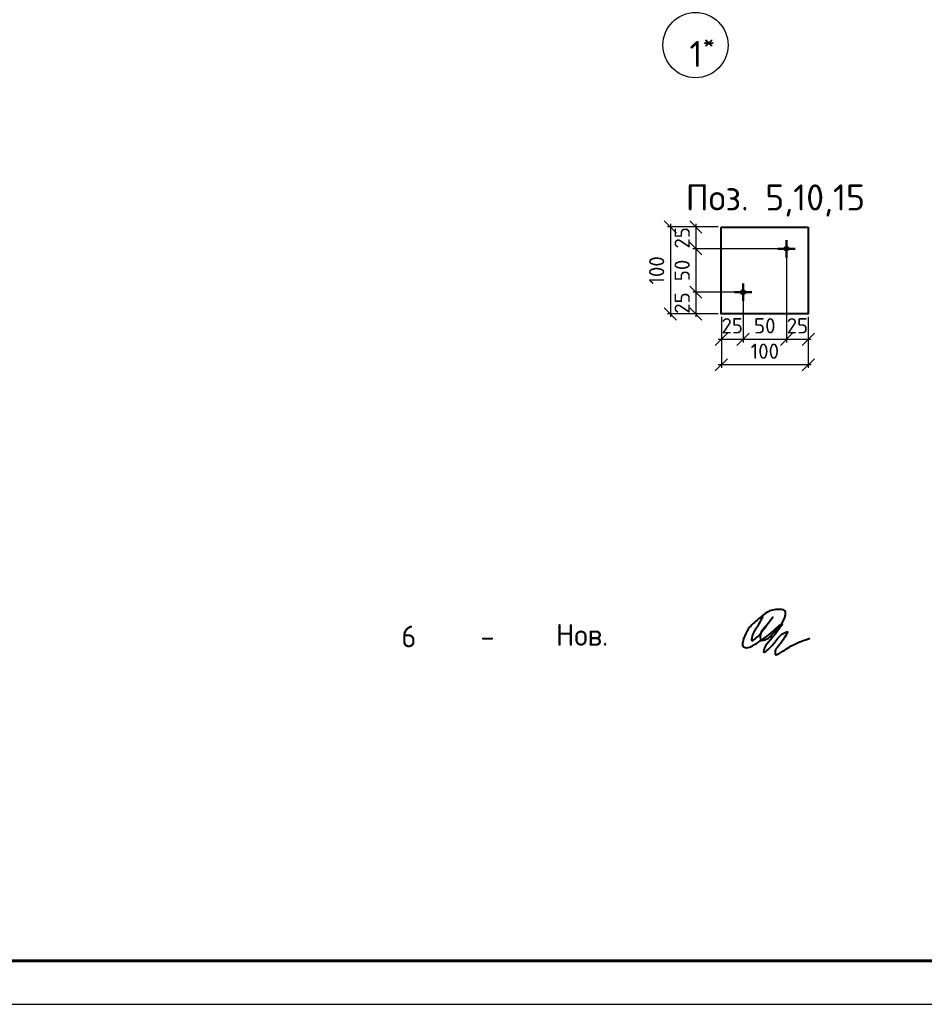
# Model space of a CAD drawing. Header units: millimetres. Extents: x 130535 to 1380046, y -231620 to 121434.
# Tile 127 of 135: x 910532 to 920939, y -8015 to 3310. Entities that reach past the tile are written whole.
import ezdxf
from ezdxf import colors
from ezdxf.entities.mleader import LeaderData, LeaderLine
from ezdxf.math import Vec2, Vec3

# ---------------------------------------------------------------- set-up
doc = ezdxf.new("R2010")
doc.units = ezdxf.units.MM
doc.linetypes.add('ACAD_ISO02W100', pattern=[15, 12, -3])
doc.layers.get('DEFPOINTS').update_dxf_attribs({"lineweight": 0})
for name, color, linetype, lineweight in [('Колонна', 7, 'Continuous', 50), ('Основная', 7, 'Continuous', 40), ('Символы 0.20', 7, 'Continuous', 20), ('Столовая Двери и окна', 7, 'Continuous', 15), ('Текст', 7, 'Continuous', 25)]:
    doc.layers.add(name, color=color, linetype=linetype, lineweight=lineweight)
doc.layers.add('пунктир', color=7, linetype='ACAD_ISO02W100')
doc.layers.add('СПДС_Оси', color=7, linetype='Continuous')
doc.styles.add('GOST-2.304_Type-B', font='GOST_Common.ttf')
doc.styles.add('ISOCPEUR', font='isocpeur.ttf')
doc.styles.add('ГОСТ', font='isocpeur.TTF')
doc.dimstyles.new('Осевые', dxfattribs={"dimscale": 0.7, "dimtxt": 450, "dimasz": 400, "dimexe": 100, "dimexo": 100, "dimgap": 100, "dimtad": 1, "dimdec": 0, "dimzin": 0, "dimdsep": 46, "dimtxsty": 'Standard', "dimblk": 'OBLIQUE', "dimcen": 9, "dimdle": 100, "dimazin": 0, "dimtm": 1e-09, "dimtfac": 1, "dimtdec": 0, "dimtofl": 0, "dimtmove": 0, "dimatfit": 3, "dimfxl": 1, "dimtolj": 1, "dimtzin": 0, "dimarcsym": 0})

# ---------------------------------------------------------------- blocks, each defined once
blk = doc.blocks.new('_None')
blk = doc.blocks.new('Из_буфера5277')
at = {"linetype": 'Continuous', "lineweight": 25, "ltscale": 100}
blk.add_lwpolyline([(0, 0), (42000, 0), (42000, 29700), (0, 29700), (0, 0)], dxfattribs=at)
at = {"linetype": 'Continuous', "lineweight": 60, "ltscale": 100}
blk.add_lwpolyline([(2000, 500), (41500, 500), (41500, 29200), (2000, 29200), (2000, 500)], dxfattribs=at)
blk = doc.blocks.new('_Oblique')
at = {"layer": 'пунктир', "color": 0, "lineweight": -2}
blk.add_line((-0.5, -0.5), (0.5, 0.5), dxfattribs=at)
blk = doc.blocks.new('*D1397')
at = {"layer": 'DEFPOINTS', "color": 0, "linetype": 'Continuous', "lineweight": 0, "ltscale": 100}
for p in [(919354, 676), (918854, 176), (918854, -367)]:
    blk.add_point(p, dxfattribs=at)
at = {"layer": 'Текст', "color": 0, "lineweight": -2, "ltscale": 13}
for p, q in [((919354, 641), (919354, -402)), ((918854, 141), (918854, -402)), ((919389, -367), (918819, -367))]:
    blk.add_line(p, q, dxfattribs=at)
at = {"layer": 'Текст', "color": 0, "linetype": 'Continuous', "lineweight": -2, "ltscale": 100, "xscale": 140, "yscale": 140, "zscale": 140, "rotation": 180}
blk.add_blockref('_Oblique', (918854, -367), dxfattribs=at)
at = {"layer": 'Текст', "color": 0, "linetype": 'Continuous', "lineweight": -2, "ltscale": 100, "xscale": 140, "yscale": 140, "zscale": 140}
blk.add_blockref('_Oblique', (919354, -367), dxfattribs=at)
at = {"layer": 'Текст', "color": 0, "linetype": 'Continuous', "ltscale": 100, "insert": (919104, -210), "char_height": 175, "attachment_point": 5, "style": 'ISOCPEUR'}
blk.add_mtext('\\A1;50', dxfattribs=at)
blk = doc.blocks.new('*D1398')
at = {"layer": 'DEFPOINTS', "color": 0, "linetype": 'Continuous', "lineweight": 0, "ltscale": 100}
for p in [(918854, 176), (918604, -74), (918604, -367)]:
    blk.add_point(p, dxfattribs=at)
at = {"layer": 'Текст', "color": 0, "lineweight": -2, "ltscale": 13}
for p, q in [((918854, 141), (918854, -402)), ((918604, -109), (918604, -402)), ((918889, -367), (918569, -367))]:
    blk.add_line(p, q, dxfattribs=at)
at = {"layer": 'Текст', "color": 0, "linetype": 'Continuous', "lineweight": -2, "ltscale": 100, "xscale": 140, "yscale": 140, "zscale": 140, "rotation": 180}
blk.add_blockref('_Oblique', (918604, -367), dxfattribs=at)
at = {"layer": 'Текст', "color": 0, "linetype": 'Continuous', "lineweight": -2, "ltscale": 100, "xscale": 140, "yscale": 140, "zscale": 140}
blk.add_blockref('_Oblique', (918854, -367), dxfattribs=at)
at = {"layer": 'Текст', "color": 0, "linetype": 'Continuous', "ltscale": 100, "insert": (918729, -210), "char_height": 175, "attachment_point": 5, "style": 'ISOCPEUR'}
blk.add_mtext('\\A1;25', dxfattribs=at)
blk = doc.blocks.new('*D1399')
at = {"layer": 'DEFPOINTS', "color": 0, "linetype": 'Continuous', "lineweight": 0, "ltscale": 100}
for p in [(919354, 676), (919604, -74), (919354, -367)]:
    blk.add_point(p, dxfattribs=at)
at = {"layer": 'Текст', "color": 0, "lineweight": -2, "ltscale": 13}
for p, q in [((919354, 641), (919354, -402)), ((919604, -109), (919604, -402)), ((919639, -367), (919319, -367))]:
    blk.add_line(p, q, dxfattribs=at)
at = {"layer": 'Текст', "color": 0, "linetype": 'Continuous', "lineweight": -2, "ltscale": 100, "xscale": 140, "yscale": 140, "zscale": 140, "rotation": 180}
blk.add_blockref('_Oblique', (919354, -367), dxfattribs=at)
at = {"layer": 'Текст', "color": 0, "linetype": 'Continuous', "lineweight": -2, "ltscale": 100, "xscale": 140, "yscale": 140, "zscale": 140}
blk.add_blockref('_Oblique', (919604, -367), dxfattribs=at)
at = {"layer": 'Текст', "color": 0, "linetype": 'Continuous', "ltscale": 100, "insert": (919479, -210), "char_height": 175, "attachment_point": 5, "style": 'ISOCPEUR'}
blk.add_mtext('\\A1;25', dxfattribs=at)
blk = doc.blocks.new('*D1400')
at = {"layer": 'DEFPOINTS', "color": 0, "linetype": 'Continuous', "lineweight": 0, "ltscale": 100}
for p in [(918604, -74), (919604, -367), (918604, -660)]:
    blk.add_point(p, dxfattribs=at)
at = {"layer": 'Текст', "color": 0, "lineweight": -2, "ltscale": 13}
for p, q in [((918604, -109), (918604, -695)), ((919604, -402), (919604, -695)), ((919639, -660), (918569, -660))]:
    blk.add_line(p, q, dxfattribs=at)
at = {"layer": 'Текст', "color": 0, "linetype": 'Continuous', "lineweight": -2, "ltscale": 100, "xscale": 140, "yscale": 140, "zscale": 140, "rotation": 180}
blk.add_blockref('_Oblique', (918604, -660), dxfattribs=at)
at = {"layer": 'Текст', "color": 0, "linetype": 'Continuous', "lineweight": -2, "ltscale": 100, "xscale": 140, "yscale": 140, "zscale": 140}
blk.add_blockref('_Oblique', (919604, -660), dxfattribs=at)
at = {"layer": 'Текст', "color": 0, "linetype": 'Continuous', "ltscale": 100, "insert": (919104, -503), "char_height": 175, "attachment_point": 5, "style": 'ISOCPEUR'}
blk.add_mtext('\\A1;100', dxfattribs=at)
blk = doc.blocks.new('*D1401')
at = {"layer": 'DEFPOINTS', "color": 0, "linetype": 'Continuous', "lineweight": 0, "ltscale": 100}
for p in [(919354, 676), (918311, 176), (918854, 176)]:
    blk.add_point(p, dxfattribs=at)
at = {"layer": 'Текст', "color": 0, "lineweight": -2, "ltscale": 13}
for p, q in [((918311, 711), (918311, 141)), ((919319, 676), (918276, 676)), ((918819, 176), (918276, 176))]:
    blk.add_line(p, q, dxfattribs=at)
at = {"layer": 'Текст', "color": 0, "linetype": 'Continuous', "lineweight": -2, "ltscale": 100, "xscale": 140, "yscale": 140, "zscale": 140}
for p, rotation in [((918311, 676), 90), ((918311, 176), 270)]:
    blk.add_blockref('_Oblique', p, dxfattribs=dict(at, rotation=rotation))
at = {"layer": 'Текст', "color": 0, "linetype": 'Continuous', "ltscale": 100, "insert": (918153, 426), "char_height": 175, "attachment_point": 5, "rotation": 90, "style": 'ISOCPEUR'}
blk.add_mtext('\\A1;50', dxfattribs=at)
blk = doc.blocks.new('*D1402')
at = {"layer": 'DEFPOINTS', "color": 0, "linetype": 'Continuous', "lineweight": 0, "ltscale": 100}
for p in [(918854, 176), (918311, -74), (918604, -74)]:
    blk.add_point(p, dxfattribs=at)
at = {"layer": 'Текст', "color": 0, "lineweight": -2, "ltscale": 13}
for p, q in [((918819, 176), (918276, 176)), ((918311, 211), (918311, -109)), ((918569, -74), (918276, -74))]:
    blk.add_line(p, q, dxfattribs=at)
at = {"layer": 'Текст', "color": 0, "linetype": 'Continuous', "lineweight": -2, "ltscale": 100, "xscale": 140, "yscale": 140, "zscale": 140}
for p, rotation in [((918311, 176), 90), ((918311, -74), 270)]:
    blk.add_blockref('_Oblique', p, dxfattribs=dict(at, rotation=rotation))
at = {"layer": 'Текст', "color": 0, "linetype": 'Continuous', "ltscale": 100, "insert": (918153, 51), "char_height": 175, "attachment_point": 5, "rotation": 90, "style": 'ISOCPEUR'}
blk.add_mtext('\\A1;25', dxfattribs=at)
blk = doc.blocks.new('*D1403')
at = {"layer": 'DEFPOINTS', "color": 0, "linetype": 'Continuous', "lineweight": 0, "ltscale": 100}
for p in [(918604, 926), (918311, 676), (919354, 676)]:
    blk.add_point(p, dxfattribs=at)
at = {"layer": 'Текст', "color": 0, "lineweight": -2, "ltscale": 13}
for p, q in [((918569, 926), (918276, 926)), ((918311, 961), (918311, 641)), ((919319, 676), (918276, 676))]:
    blk.add_line(p, q, dxfattribs=at)
at = {"layer": 'Текст', "color": 0, "linetype": 'Continuous', "lineweight": -2, "ltscale": 100, "xscale": 140, "yscale": 140, "zscale": 140}
for p, rotation in [((918311, 926), 90), ((918311, 676), 270)]:
    blk.add_blockref('_Oblique', p, dxfattribs=dict(at, rotation=rotation))
at = {"layer": 'Текст', "color": 0, "linetype": 'Continuous', "ltscale": 100, "insert": (918153, 801), "char_height": 175, "attachment_point": 5, "rotation": 90, "style": 'ISOCPEUR'}
blk.add_mtext('\\A1;25', dxfattribs=at)
blk = doc.blocks.new('*D1404')
at = {"layer": 'DEFPOINTS', "color": 0, "linetype": 'Continuous', "lineweight": 0, "ltscale": 100}
for p in [(918311, 926), (918018, -74), (918604, -74)]:
    blk.add_point(p, dxfattribs=at)
at = {"layer": 'Текст', "color": 0, "lineweight": -2, "ltscale": 13}
for p, q in [((918276, 926), (917983, 926)), ((918018, 961), (918018, -109)), ((918569, -74), (917983, -74))]:
    blk.add_line(p, q, dxfattribs=at)
at = {"layer": 'Текст', "color": 0, "linetype": 'Continuous', "lineweight": -2, "ltscale": 100, "xscale": 140, "yscale": 140, "zscale": 140}
for p, rotation in [((918018, 926), 90), ((918018, -74), 270)]:
    blk.add_blockref('_Oblique', p, dxfattribs=dict(at, rotation=rotation))
at = {"layer": 'Текст', "color": 0, "linetype": 'Continuous', "ltscale": 100, "insert": (917860, 426), "char_height": 175, "attachment_point": 5, "rotation": 90, "style": 'ISOCPEUR'}
blk.add_mtext('\\A1;100', dxfattribs=at)

msp = doc.modelspace()

# ---------------------------------------------------------------- linework, layer by layer
at = {"layer": 'Колонна', "transparency": 33554687}
for p, q in [((919353.6, 775.7), (919353.6, 575.7)), ((919253.6, 675.7), (919453.6, 675.7)), ((918853.6, 275.7), (918853.6, 75.7)), ((918753.6, 175.7), (918953.6, 175.7))]:
    msp.add_line(p, q, dxfattribs=at)
at = {"layer": 'Основная'}
msp.add_line((918603.6, 925.7), (919603.6, 925.7), dxfattribs=at)
msp.add_lwpolyline([(919603.6, 925.7), (919603.6, -74.3), (918603.6, -74.3), (918603.6, 925.7)], dxfattribs=at)
at = {"layer": 'Основная', "transparency": 33554687}
for centre in [(919353.6, 675.7), (918853.6, 175.7)]:
    msp.add_circle(centre, 23.7, dxfattribs=at)
at = {"layer": 'Основная', "color": 7, "ltscale": 100}
msp.add_open_spline([(919079.5, -3555.7), (919056.9, -3599.8), (919013.2, -3685.1), (918958.7, -3754.6), (918947, -3846), (919032.9, -3780), (919071.1, -3726.8), (919253.8, -3484.1), (919113.9, -3676.7), (919049.9, -3730.2), (919047.6, -3838.8), (919144.4, -3814.6), (919206.3, -3741.3), (919287.7, -3650.1), (919346.3, -3566), (919342.5, -3467.8), (919250.3, -3473.4), (919150.5, -3480.8), (919044.5, -3573), (918934.2, -3659.8), (918872.9, -3764.8), (918853, -3836.1), (918841.5, -3900.8), (918905.1, -3922.6), (919008.9, -3862.2), (919122.5, -3798.5), (919397.1, -3536.3), (919167.5, -3830.8), (919096, -3904.9), (919088, -3976.7), (919168.7, -3913.9), (919223.3, -3849.8), (919283.3, -3754), (919378.5, -3723.2), (919314.7, -3818.4), (919287.8, -3871.1), (919212.5, -3940.4), (919227.7, -4001.7), (919326.5, -3948.6), (919421, -3874.1), (919552.9, -3828.1), (919621.9, -3804)], degree=3, knots=[0, 0, 0, 0, 144.1520161, 278.7414481, 306.701418, 345.7173484, 488.9641082, 674.1731096, 805.7122134, 919.5529054, 981.5610335, 1041.0993585, 1143.4863095, 1285.5405679, 1401.5794956, 1450.1365538, 1535.9803466, 1611.2553963, 1766.3543668, 1926.9877395, 2039.7742516, 2115.5122312, 2162.4982929, 2206.5580955, 2278.7099882, 2504.5268633, 2704.7171233, 2966.8523005, 3078.8920704, 3097.283937, 3134.7961729, 3270.048463, 3440.2252524, 3459.7572477, 3505.8700113, 3641.6791759, 3740.815911, 3760.978132, 3797.8683426, 3989.1014551, 4198.8601228, 4198.8601228, 4198.8601228, 4198.8601228], dxfattribs=at)
at = {"layer": 'СПДС_Оси', "linetype": 'Continuous', "lineweight": 25, "ltscale": 150}
msp.add_circle((918306.6, 3018.2), 375, dxfattribs=at)

# ---------------------------------------------------------------- block references
at = {"layer": 'Столовая Двери и окна', "color": 18, "lineweight": 25, "true_color": 0x000000}
msp.add_blockref('Из_буфера5277', (891464.1, -8014.6), dxfattribs=at)

# ---------------------------------------------------------------- texts
at = {"layer": 'СПДС_Оси', "linetype": 'Continuous', "lineweight": 25, "ltscale": 150, "insert": (918237.2, 3168.3), "char_height": 300, "width": 825, "attachment_point": 1, "style": 'ISOCPEUR'}
msp.add_mtext('\\A1;1{\\H0.70x;\\S*^ ;}', dxfattribs=at)
at = {"layer": 'Текст', "lineweight": 25, "style": 'ISOCPEUR'}
msp.add_text('Поз. 5,10,15', height=300, dxfattribs=at).set_placement((918194.2, 1115.7))
at = {"layer": 'Текст', "color": 7, "style": 'GOST-2.304_Type-B'}
for s, p in [('6', (914922.9, -3908.7)), ('Нов.', (916701.9, -3890.7)), ('-', (915832.9, -3907.2))]:
    msp.add_text(s, height=250, dxfattribs=at).set_placement(p)

# ---------------------------------------------------------------- dimensions: what is measured, and where the dimension line sits
at = {"layer": 'Текст', "ltscale": 13}
for base, p1, p2, picture, middle in [((918017.7, -74.3), (918310.7, 925.7), (918603.6, -74.3), '*D1404', (918017.7, 425.7)), ((918310.7, 675.7), (918603.6, 925.7), (919353.6, 675.7), '*D1403', (918310.7, 800.7)), ((918310.7, 175.7), (919353.6, 675.7), (918853.6, 175.7), '*D1401', (918310.7, 425.7)), ((918310.7, -74.3), (918853.6, 175.7), (918603.6, -74.3), '*D1402', (918310.7, 50.7))]:
    dim = msp.add_linear_dim(base=base, p1=p1, p2=p2, angle=90, dimstyle='Осевые', override={"dimtxt": 250, "dimasz": 200, "dimexe": 50, "dimexo": 50, "dimlfac": 0.1, "dimtxsty": 'ISOCPEUR', "dimdle": 50, "dimtmove": 1}, dxfattribs=at)
    dim.commit()
    dim.dimension.update_dxf_attribs({"geometry": picture, "text_midpoint": middle, "dimtype": 160})
for base, p1, p2, picture, middle in [((918853.6, -367.3), (919353.6, 675.7), (918853.6, 175.7), '*D1397', (919103.6, -367.3)), ((919353.6, -367.3), (919603.6, -74.3), (919353.6, 675.7), '*D1399', (919478.6, -367.3)), ((918603.6, -367.3), (918853.6, 175.7), (918603.6, -74.3), '*D1398', (918728.6, -367.3)), ((918603.6, -660.2), (919603.6, -367.3), (918603.6, -74.3), '*D1400', (919103.6, -660.2))]:
    dim = msp.add_linear_dim(base=base, p1=p1, p2=p2, dimstyle='Осевые', override={"dimtxt": 250, "dimasz": 200, "dimexe": 50, "dimexo": 50, "dimlfac": 0.1, "dimtxsty": 'ISOCPEUR', "dimdle": 50, "dimtmove": 1}, dxfattribs=at)
    dim.commit()
    dim.dimension.update_dxf_attribs({"geometry": picture, "text_midpoint": middle, "dimtype": 160})

# ---------------------------------------------------------------- leaders
at = {"layer": 'Символы 0.20', "ltscale": 100}
ml = msp.add_multileader_mtext('Standard', dxfattribs=at)
ml.set_content('Щебень фр.20-40', color=256, style='ГОСТ')
ml.set_leader_properties(color=256, linetype='ByLayer', lineweight=-1)
ml.set_arrow_properties(name='NONE')
ml.build(insert=Vec2(0, 0))
ml.multileader.update_dxf_attribs({"text_left_attachment_type": 6, "text_right_attachment_type": 6, "dogleg_length": 2.5, "arrow_head_size": 45, "scale": 100})
ctx = ml.context
ctx.base_point, ctx.scale, ctx.char_height, ctx.arrow_head_size, ctx.landing_gap_size, ctx.plane_origin = Vec3(766430.8, 1375.6), 100, 300, 45, 22.5, Vec3(773962.4, -1934.8)
ctx.left_attachment, ctx.right_attachment = 6, 6
notes = []
notes.append((ctx, [(1, (1, 1, 0), (768315.8, 1375.6), (-1, 0), 250, [(0, [(770066.9, 2802.1)], 0, [])])]))
ctx.mtext.insert, ctx.mtext.width, ctx.mtext.flow_direction = Vec3(766453.3, 1765.6), 2129.129, 5
for ctx, leaders in notes:
    for number, flags, end, landing, length, lines in leaders:
        leader = LeaderData()
        leader.index, (leader.has_last_leader_line, leader.has_dogleg_vector, leader.attachment_direction) = number, flags
        leader.last_leader_point, leader.dogleg_vector, leader.dogleg_length = Vec3(end), Vec3(landing), length
        for number, points, colour, breaks in lines:
            line = LeaderLine()
            line.index, line.vertices, line.color, line.breaks = number, Vec3.list(points), colors.encode_raw_color(colour), breaks
            leader.lines.append(line)
        ctx.leaders.append(leader)

doc.saveas('drawing.dxf')
